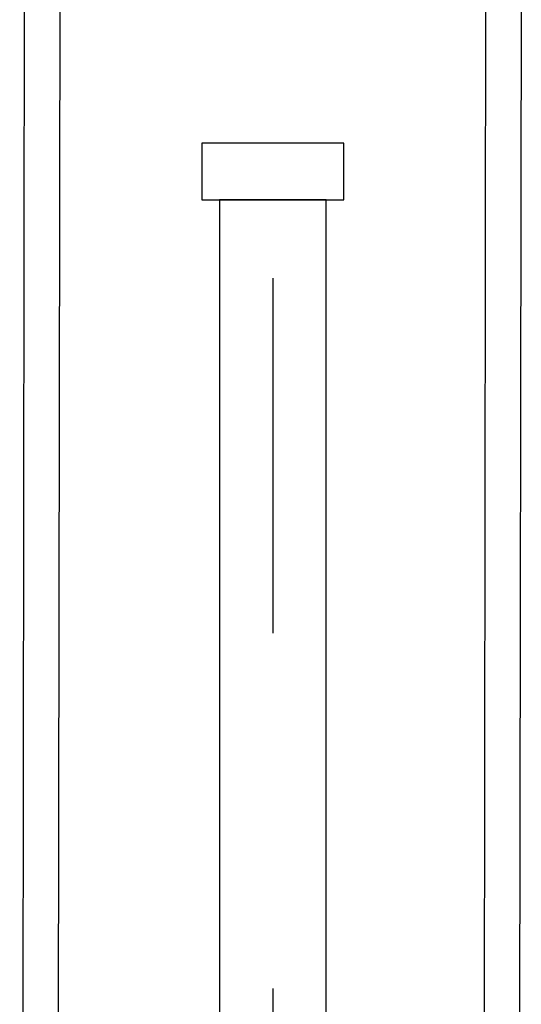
# Model space of a CAD drawing. Header units: metres. Extents: x -912764 to -454925, y -2226138 to -1112338.
# Tile 228 of 256: x -456306.524 to -456306.382, y -1112928.022 to -1112927.745. Entities that reach past the tile are written whole.
import ezdxf

# ---------------------------------------------------------------- set-up
doc = ezdxf.new("R2010")
doc.units = ezdxf.units.M
doc.linetypes.add('DASHDOT2', pattern=[0.375, 0.25, -0.0625, 0, -0.0625])
doc.linetypes.add('SOLID', pattern=[0])
doc.layers.add('025-OSY', color=4, linetype='DASHDOT2')
doc.layers.add('025-ZSvodidlo', color=1, linetype='Continuous')
doc.layers.add('_NOVÝ STAV', color=1, linetype='Continuous', lineweight=30)
doc.layers.add('_NOVÝ STAV - POPISKY KATASTR', color=7, linetype='Continuous', lineweight=30)

# ---------------------------------------------------------------- blocks, each defined once
blk = doc.blocks.new('A$C021ef3a7')
at = {"layer": '025-OSY', "color": 1}
blk.add_line((-0.16276, 0.43432), (-0.16276, -0.81393), dxfattribs=at)
at = {"layer": '025-ZSvodidlo', "color": 1}
for p, q in [((-0.23275, 0.20518), (-0.23409, -0.69553)), ((-0.22275, 0.20517), (-0.22409, -0.69595)), ((-0.10275, 0.20499), (-0.1041, -0.70093)), ((-0.09275, 0.20498), (-0.0941, -0.70134))]:
    blk.add_line(p, q, dxfattribs=at)
for points in [[(-0.14276, 0.12233), (-0.18276, 0.12233), (-0.18276, 0.10633), (-0.14276, 0.10633)], [(-0.14776, 0.10633), (-0.17776, 0.10633), (-0.17776, -0.59938), (-0.14776, -0.59938)]]:
    blk.add_lwpolyline(points, close=True, dxfattribs=at)
blk = doc.blocks.new('A$C4eac8e0d')
at = {"layer": '_NOVÝ STAV', "linetype": 'SOLID'}
blk.add_blockref('A$C021ef3a7', (-0.19789, 0.88074), dxfattribs=at)

msp = doc.modelspace()

# ---------------------------------------------------------------- block references
at = {"layer": '_NOVÝ STAV - POPISKY KATASTR', "lineweight": 50}
msp.add_blockref('A$C4eac8e0d', (-456306.09168, -1112928.78234), dxfattribs=at)

doc.saveas('drawing.dxf')
